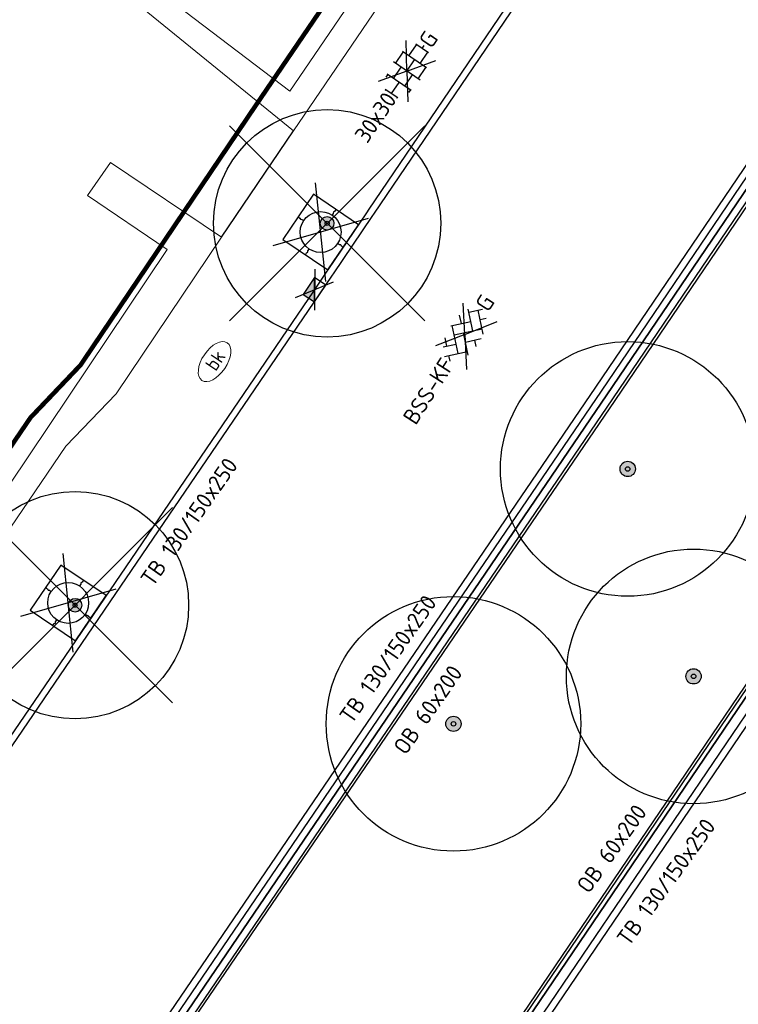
# Model space of a CAD drawing. Header units: metres. Extents: x 92877 to 94117, y 464509 to 465451.
# Tile 46 of 102: x 93227 to 93242, y 465050 to 465071. Entities that reach past the tile are written whole.
import ezdxf
from ezdxf.enums import TextEntityAlignment as Align

# ---------------------------------------------------------------- set-up
doc = ezdxf.new("R2010")
doc.units = ezdxf.units.M
doc.linetypes.add('XX-PROJECTGRENS', pattern=[18, 12, -3, 0, -3])
doc.layers.get('0').update_dxf_attribs({"linetype": 'CONTINUOUS'})
for name, color, linetype, lineweight in [('B-WE-GR-BEPLANTING_CULTUUR-G', 252, 'CONTINUOUS', 18), ('B-WE-GR-BOOM-S', 90, 'CONTINUOUS', 25), ('B-WE-KL-WATER-S', 252, 'CONTINUOUS', 25), ('B-WE-VH-VERHARDING-GV', 252, 'CONTINUOUS', 18), ('N-WE-KG-GRENS_PROJECT-G', 1, 'XX-PROJECTGRENS', 35), ('V-WE-GR-BOOM-S', 90, 'CONTINUOUS', 25), ('V-WE-IE-MEUBILAIR_WEGMEUBILAIR_BOOMKRANS-S', 7, 'CONTINUOUS', 25), ('V-WE-IE-TERREINAFSCHEIDING_KUNSTMATIG_HEKWERK-G', 20, 'IE-TERREINAFSCHEIDING-KUNSTMATIG-V', 35), ('V-WE-RI-HWA_KOLK-S', 150, 'CONTINUOUS', 25), ('V-WE-VH-KANTOPSLUITING-T18', 10, 'CONTINUOUS', 18), ('V-WE-VH-KANTOPSLUITING_OPSLUITBAND_60X200-G', 150, 'VH-OPSLUITBAND_60X200-V', 25), ('V-WE-VH-KANTOPSLUITING_TROTTOIRBAND_130 150-G', 210, 'VH-TROTTOIRBAND_130-150-V', 25), ('V-WE-VH-KANTOPSLUITING_VOORKANTBAND-G', 50, 'CONTINUOUS', 25), ('V-WE-VH-MATERIAALGRENS-G', 7, 'CONTINUOUS-V', 25), ('V-WE-VH-VERHARDING_BETONSTRAATSTEEN-S', 252, 'CONTINUOUS', 25), ('V-WE-VH-VERHARDING_TEGEL-S', 252, 'CONTINUOUS', 25)]:
    doc.layers.add(name, color=color, linetype=linetype, lineweight=lineweight)
doc.styles.add('NLCS-ISO', font='NLCS-ISO.ttf')
doc.styles.add('NLCS-ISO-M200-T18', font='NLCS-ISO.ttf', dxfattribs={"height": 0.36})
doc.linetypes.add('CONTINUOUS-V', pattern='A,3.5,[24,NLCS.SHX,S=0.5,R=0,X=0,Y=0],3.5', length=7)
doc.linetypes.add('IE-TERREINAFSCHEIDING-KUNSTMATIG-V', pattern='A,2,[24,NLCS.SHX,S=0.6,R=0,X=-1,Y=0],2,[82,NLCS.SHX,S=0.75,R=90,X=0,Y=0],2,[24,NLCS.SHX,S=0.6,R=0,X=1,Y=0],2,-2', length=10)
doc.linetypes.add('VH-OPSLUITBAND_60X200-V', pattern='A,3,[24,NLCS.SHX,S=1,R=0,X=0,Y=0],3,-2,2,-2', length=12)
doc.linetypes.add('VH-TROTTOIRBAND_130-150-V', pattern='A,2.5,[24,NLCS.SHX,S=1,R=0,X=0,Y=0],2.5,-2,2,-2,2,-2', length=15)

# ---------------------------------------------------------------- blocks, each defined once
blk = doc.blocks.new('V-SIE-WEG_BOOMKRANS')
at = {"color": 0}
for p, q in [((-0.8357470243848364, -0.7012750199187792), (0.8357470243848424, 0.7012750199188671)), ((0.8357470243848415, -0.7012750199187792), (-0.8357470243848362, 0.7012750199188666))]:
    blk.add_line(p, q, dxfattribs=at)
at = {"flags": 128}
blk.add_lwpolyline([(-0.5999999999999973, -0.5999999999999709), (0.6000000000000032, -0.5999999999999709), (0.6000000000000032, 0.6), (-0.5999999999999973, 0.6)], close=True, dxfattribs=at)
for points in [[(-0.000999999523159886, 0.6), (-0.000999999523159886, 0.5510000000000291), (-0.01599999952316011, 0.5250000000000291), (-0.000999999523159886, 0.4980000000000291), (-0.000999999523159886, 0.4500000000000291)], [(0.6000000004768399, 0.001000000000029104), (0.55100000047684, 0.001000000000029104), (0.5250000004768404, 0.016), (0.4980000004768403, 0.001000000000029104), (0.4500000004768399, 0.001000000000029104)], [(-0.5999999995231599, -0.001), (-0.5509999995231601, -0.001), (-0.5249999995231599, -0.0159999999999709), (-0.4979999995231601, -0.001), (-0.4499999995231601, -0.001)], [(0.001000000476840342, -0.5999999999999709), (0.001000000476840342, -0.551), (0.01600000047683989, -0.525), (0.001000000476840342, -0.498), (0.001000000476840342, -0.45)]]:
    blk.add_lwpolyline(points, dxfattribs=at)
blk.add_circle((2.728484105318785e-15, 5.820766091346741e-14), 0.45)
blk = doc.blocks.new('V-SRI-KOLK_TROTTOIR-SO')
blk.add_hatch(color=256).paths.add_polyline_path([(1.12499999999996, 0.7499999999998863), (-1.124999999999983, 0.7499999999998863), (-1.124999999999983, -0.7499999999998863)])
at = {"ltscale": 0.1}
for p, q in [((-1.875000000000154, 1.25), (1.875000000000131, -1.25)), ((1.875000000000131, 1.25), (-1.875000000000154, -1.25))]:
    blk.add_line(p, q, dxfattribs=at)
blk.add_line((-1.124999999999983, -0.7499999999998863), (1.12499999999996, 0.7499999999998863))
at = {"flags": 128}
blk.add_lwpolyline([(-1.124999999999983, -0.7499999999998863), (1.12499999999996, -0.7499999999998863), (1.12499999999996, 0.7499999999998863), (-1.124999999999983, 0.7499999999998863)], close=True, dxfattribs=at)
blk = doc.blocks.new('SKL-WATER_BRANDKRAAN_BRANDPUT-SO')
at = {"color": 0, "linetype": 'ByBlock', "lineweight": 18}
blk.add_ellipse((0, 0), major_axis=(2.5, 9.034865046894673e-15), ratio=0.5400000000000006, dxfattribs=at)
at = {"color": 0, "linetype": 'ByBlock', "lineweight": 18, "style": 'NLCS-ISO'}
blk.add_text('bk', height=1.5, dxfattribs=at).set_placement((0.1553767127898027, 0), align=Align.MIDDLE_CENTER)
blk = doc.blocks.new('V-SVH-TEGEL_300X300_DUN_HALFST_KL-SO')
at = {"ltscale": 0.1}
for p, q in [((-3.33066907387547e-16, 0), (-2.726908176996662, 1.963224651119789)), ((-3.33066907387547e-16, 0), (2.726908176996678, 1.963224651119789)), ((-6.661338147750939e-16, 0), (-2.745585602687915, -1.976671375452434)), ((0, 0), (2.745585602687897, -1.976671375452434))]:
    blk.add_line(p, q, dxfattribs=at)
for p, q in [((-1.83708385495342, 1.5), (-1.499999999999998, 1.5)), ((-1.499999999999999, -1.600165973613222), (-1.499999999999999, 1.600165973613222)), ((1.110223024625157e-15, -1.78372119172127), (1.110223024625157e-15, 1.78372119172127)), ((2.220446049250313e-15, 1.5), (1.500000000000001, 1.5)), ((1.500000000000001, -1.600165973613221), (1.500000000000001, 1.600165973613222)), ((-3.08021532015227, 0.7500000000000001), (-2.999999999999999, 0.7500000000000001)), ((-2.999999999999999, -0.8349495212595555), (-2.999999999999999, 0.834949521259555)), ((-2.999999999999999, 0), (-1.499999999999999, 0)), ((-1.499999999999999, 0.7500000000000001), (1.110223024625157e-15, 0.7500000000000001)), ((0, 0), (1.500000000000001, 0)), ((1.500000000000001, 0.7500000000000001), (3, 0.7500000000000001)), ((3, -0.8349495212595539), (3, 0.8349495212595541)), ((3, 0), (3.39489953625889, 0)), ((-3.08021532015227, -0.7500000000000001), (-3, -0.7500000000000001)), ((-1.5, -0.7500000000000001), (0, -0.7500000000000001)), ((1.499999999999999, -0.7500000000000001), (3, -0.7500000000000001)), ((-1.837083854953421, -1.5), (-1.499999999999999, -1.5)), ((1.110223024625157e-15, -1.5), (1.500000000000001, -1.5))]:
    blk.add_line(p, q)
at = {"style": 'NLCS-ISO'}
blk.add_attdef('FORMAAT', text='', height=1.8, dxfattribs=at).set_placement((-3.18021532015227, -2.887924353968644e-16), align=Align.MIDDLE_RIGHT)
blk.add_attdef('KLEUR', text='', height=1.8, dxfattribs=at).set_placement((3.49489953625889, -6.891423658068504e-16), align=Align.MIDDLE_LEFT)
at = {"style": 'NLCS-ISO', "flags": 1}
blk.add_attdef('FUNCTIE', text='', height=1.8, dxfattribs=at).set_placement((0.1159930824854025, -3.584775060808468), align=Align.MIDDLE_CENTER)
blk = doc.blocks.new('V-SVH-BSS_KEIFORMAAT_KEPER_KL-SO')
for p, q in [((3.33066907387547e-16, -1.215633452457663e-16), (-2.795956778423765, 2.012935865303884)), ((-2.443047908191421, 1.249856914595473), (-1.408239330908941, 0.2150483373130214)), ((-2.150701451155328, -0.5274137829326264), (0.07668490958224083, 1.699972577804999)), ((-2.150701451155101, 0.9575104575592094), (-1.491136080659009, 1.61707582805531)), ((-0.0233001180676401, 1.799957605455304), (1.56160915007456, 0.2150483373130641)), ((3.33066907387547e-16, -2.464634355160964e-16), (2.795956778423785, 2.012935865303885)), ((0.819147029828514, 0.9575104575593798), (1.48126162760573, 1.619625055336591)), ((0.8191470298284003, -0.5274137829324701), (2.540532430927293, 1.193971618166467)), ((-3.361200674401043, -0.2529887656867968), (-2.893163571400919, 0.2150483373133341)), ((-3.230866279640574, 0.552751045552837), (-1.408239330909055, -1.269875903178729)), ((-1.697265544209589, -1.558902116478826), (0.07668490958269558, 0.2150483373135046)), ((-0.6657772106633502, 0.9575104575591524), (1.561609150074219, -1.269875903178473)), ((1.135075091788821, -1.696409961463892), (3.046533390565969, 0.2150483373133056)), ((2.304071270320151, 0.9575104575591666), (3.386689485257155, -0.1251077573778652)), ((0, -1.215633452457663e-16), (-3.12887873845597, -2.252621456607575)), ((-0.6657772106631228, -0.5274137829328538), (0.5803163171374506, -1.773507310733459)), ((6.661338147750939e-16, -2.464634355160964e-16), (3.12887873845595, -2.252621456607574)), ((2.304071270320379, -0.5274137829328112), (2.796901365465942, -1.020243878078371)), ((-0.4383699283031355, -1.784930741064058), (0.0766849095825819, -1.269875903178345))]:
    blk.add_line(p, q)
at = {"style": 'NLCS-ISO'}
blk.add_attdef('FORMAAT', text='', height=1.8, dxfattribs=at).set_placement((-3.394710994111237, -0.01897021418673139), align=Align.MIDDLE_RIGHT)
blk.add_attdef('KLEUR', text='', height=1.8, dxfattribs=at).set_placement((3.39489953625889, -7.275957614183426e-16), align=Align.MIDDLE_LEFT)
at = {"style": 'NLCS-ISO', "flags": 1}
blk.add_attdef('FUNCTIE', text='', height=1.8, dxfattribs=at).set_placement((0.1159930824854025, -3.584775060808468), align=Align.MIDDLE_CENTER)
blk = doc.blocks.new('V-SGR-BOOM_01')
at = {"ltscale": 0.1}
h = blk.add_hatch(color=256, dxfattribs=at)
edge = h.paths.add_edge_path()
edge.add_arc((1.70530256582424e-13, -1.70530256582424e-13), 0.15, 0, 360)
at = {"lineweight": -3}
for p, q in [((-2.146446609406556, 2.146446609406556), (2.146446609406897, -2.146446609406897)), ((2.146446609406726, 2.146446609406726), (-2.146446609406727, -2.146446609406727))]:
    blk.add_line(p, q, dxfattribs=at)
for centre, radius in [((0, 0), 2.5), ((7.366995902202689e-12, -5.115907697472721e-12), 0.04499999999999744)]:
    blk.add_circle(centre, radius)
at = {"ltscale": 0.1}
blk.add_circle((1.70530256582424e-13, -1.70530256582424e-13), 0.15, dxfattribs=at)
blk = doc.blocks.new('SGR-BOOM_01')
at = {"ltscale": 0.1}
h = blk.add_hatch(color=256, dxfattribs=at)
edge = h.paths.add_edge_path()
edge.add_arc((7.366995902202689e-12, -5.115907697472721e-12), 0.15, 0, 360)
for centre, radius in [((0, 0), 2.5), ((7.366995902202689e-12, -5.115907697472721e-12), 0.04499999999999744)]:
    blk.add_circle(centre, radius)
blk.add_circle((7.366995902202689e-12, -5.115907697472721e-12), 0.15, dxfattribs=at)

msp = doc.modelspace()

# ---------------------------------------------------------------- linework, layer by layer
at = {"layer": 'B-WE-GR-BEPLANTING_CULTUUR-G'}
msp.add_line((93245.351, 465087.382), (93232.64, 465068.732), dxfattribs=at)
at = {"layer": 'B-WE-GR-BEPLANTING_CULTUUR-G', "flags": 128}
for points in [[(93227.035, 465073.807), (93232.557, 465069.602), (93244.651, 465087.33), (93238.332, 465091.66)], [(93232.64, 465068.732), (93226.814, 465073.47), (93227.035, 465073.807)]]:
    msp.add_lwpolyline(points, dxfattribs=at)
at = {"layer": 'B-WE-VH-VERHARDING-GV', "flags": 128}
for points in [[(93216.517, 465045.448), (93214.381, 465046.854), (93214.6, 465047.19), (93216.383, 465046.033), (93229.864, 465066.126), (93228.105, 465067.307), (93228.612, 465068.038), (93231.055, 465066.397)], [(93231.055, 465066.397), (93228.736, 465062.951), (93227.634, 465061.794), (93216.517, 465045.448)]]:
    msp.add_lwpolyline(points, dxfattribs=at)
at = {"layer": 'N-WE-KG-GRENS_PROJECT-G', "const_width": 0.1, "flags": 128}
msp.add_lwpolyline([(93142.80429705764, 465086.89020479), (93145.44746297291, 465089.5037296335), (93147.33153583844, 465091.9553183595), (93148.61295922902, 465093.1822349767), (93161.41073369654, 465113.6787084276), (93167.20423111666, 465122.9573737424), (93170.45562728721, 465128.1729658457), (93179.76312837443, 465143.1032084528), (93186.8939262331, 465154.4956882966), (93187.8904206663, 465154.904034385), (93188.17006029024, 465154.6787376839), (93191.38955948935, 465152.0772852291), (93194.82777076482, 465149.4128440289), (93202.7516017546, 465142.9220781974), (93211.3338844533, 465136.0857598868), (93246.40084193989, 465107.7012226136), (93253.05856708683, 465102.3144478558), (93253.34322899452, 465100.9758363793), (93245.80418226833, 465089.8650499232), (93244.52175508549, 465087.9409093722), (93231.81246827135, 465069.2934230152), (93227.95413775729, 465063.5800498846), (93226.85327734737, 465062.4242463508), (93215.69149959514, 465046.0124069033), (93211.99600512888, 465040.6358651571), (93204.42491680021, 465029.7530879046), (93202.60922809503, 465027.1431942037), (93198.03152992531, 465020.2126231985), (93194.36277276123, 465014.8691722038), (93190.61904636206, 465009.5049370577), (93189.81877462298, 465008.2205257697), (93185.53132241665, 465002.305254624), (93181.43253837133, 464996.6908783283), (93178.69589622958, 464993.153389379), (93172.1027446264, 464984.5638890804), (93163.08542418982, 464972.8354924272), (93161.13136953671, 464970.564412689), (93154.08332522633, 464961.6465004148), (93148.9853571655, 464955.3111959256), (93145.46927555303, 464951.03857026), (93138.605061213, 464942.9267433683), (93131.70248435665, 464935.1401417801), (93128.23609135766, 464931.4101217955), (93126.8654784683, 464929.653154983), (93122.06203873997, 464924.7900451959), (93112.81988821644, 464915.3526702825), (93112.69377977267, 464915.473943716), (93110.00695643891, 464912.8086800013), (93108.15812065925, 464914.640604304), (93097.9536142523, 464904.4176761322), (93099.61595302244, 464902.3786449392), (93097.34581573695, 464900.0040813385), (93095.10492812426, 464898.0415892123), (93093.14052423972, 464896.4268749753), (93087.35763144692, 464891.8347837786), (93084.64740889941, 464889.5614990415), (93079.68665377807, 464885.2220829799), (93073.55860487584, 464880.644886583), (93064.79519316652, 464874.7893206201), (93057.66233501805, 464870.1650565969), (93057.25488905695, 464870.0069525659), (93057.1679003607, 464870.0022571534), (93056.6067476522, 464870.0912006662), (93053.27707284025, 464868.4113416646), (93060.03872779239, 464854.3720513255), (93062.42592831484, 464849.1520798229), (93065.24884538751, 464843.3384421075), (93068.53218685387, 464844.7778848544), (93069.15381959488, 464846.1467222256), (93077.3156521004, 464850.7158418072), (93083.1095616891, 464853.9102026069), (93083.11248107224, 464853.9050936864), (93087.98294795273, 464856.6177587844), (93087.62305232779, 464857.3150565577), (93087.91428833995, 464857.8445765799), (93094.13664062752, 464862.2077458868), (93094.0324274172, 464862.5015384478), (93094.43059567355, 464862.804748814), (93094.60870639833, 464862.5389119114), (93096.96617079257, 464864.1914690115), (93097.44488401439, 464863.6913958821), (93100.28596185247, 464866.4090652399), (93107.265087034, 464873.111858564), (93113.75732477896, 464878.7649635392), (93119.02743996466, 464883.3539073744), (93126.18960596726, 464890.3188673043), (93126.0526195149, 464890.4474238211), (93129.22376864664, 464893.5884568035), (93132.7537033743, 464897.330267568), (93136.97946519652, 464901.4658210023), (93141.06384090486, 464906.0392416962), (93145.12252475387, 464910.0202473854), (93146.94610504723, 464911.9374640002), (93151.57115494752, 464916.8719186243), (93154.02597167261, 464919.5459692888), (93161.92300866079, 464928.6931202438), (93166.43714699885, 464933.8281028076), (93170.51856329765, 464938.7372399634), (93174.37173622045, 464943.5101661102), (93176.33748399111, 464945.9834252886), (93178.66909427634, 464948.9235332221), (93181.23583944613, 464952.5405833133), (93184.32104726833, 464956.451592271), (93185.61684713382, 464958.0517197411), (93188.57210998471, 464961.8395922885), (93195.31523137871, 464970.699100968), (93197.09315576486, 464969.2765634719), (93199.63726622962, 464972.4652624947), (93198.95022027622, 464972.9578614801), (93202.9509271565, 464977.9488423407), (93202.24859323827, 464978.520742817), (93202.36407174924, 464978.6657052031), (93202.23358798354, 464979.7196125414), (93202.71134989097, 464980.3276731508), (93203.77074459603, 464980.4575989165), (93206.2832454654, 464983.6484750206), (93206.1531710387, 464984.7090818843), (93206.62836581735, 464985.3138752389), (93207.67818228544, 464985.4338542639), (93209.47712243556, 464987.7219322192), (93211.50021159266, 464990.2951060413), (93211.38019071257, 464991.345288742), (93211.85836581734, 464991.9538752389), (93212.9080604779, 464992.073840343), (93215.41320841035, 464995.2587771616), (93215.28317103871, 464996.3190818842), (93215.75797961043, 464996.9233837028), (93216.81706040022, 464997.0432796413), (93217.97586011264, 464998.5133427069), (93217.19528487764, 464999.1884083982), (93221.28540733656, 465004.1169042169), (93220.56246820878, 465004.6188887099), (93224.4982598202, 465009.5040169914), (93223.74428595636, 465010.1071960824), (93228.7449811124, 465016.3790959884), (93228.54771848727, 465017.6613030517), (93229.79936612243, 465019.1379659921), (93230.17087632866, 465019.2035266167), (93232.85930069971, 465016.9199559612), (93240.87915415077, 465028.7227795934), (93247.23695779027, 465037.4657398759), (93243.34514113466, 465039.4257563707), (93245.38538270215, 465042.4066058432), (93267.79142837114, 465074.7615726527), (93271.65353059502, 465080.831630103), (93274.3148129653, 465084.6533962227), (93274.677465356, 465085.2713558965), (93280.63130042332, 465092.9915384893), (93283.91500586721, 465097.5328332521), (93293.2383330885, 465109.0997418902), (93296.47093620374, 465112.8527640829), (93305.14509651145, 465123.7916948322), (93308.46055612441, 465126.6389011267), (93309.39844513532, 465127.0002190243), (93310.34003864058, 465127.103953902), (93311.02119270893, 465127.0289644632), (93311.5693661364, 465126.5721532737), (93314.32453765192, 465123.4245071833), (93311.44553851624, 465121.2182638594), (93317.76262007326, 465113.434716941), (93320.74156918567, 465115.843867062), (93321.73357680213, 465114.6181865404), (93318.74329120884, 465112.1979553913), (93332.36264752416, 465095.3831190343), (93335.32373132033, 465097.783997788), (93336.31307353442, 465096.5660075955), (93333.3940357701, 465094.1967885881), (93346.86341033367, 465077.5724253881), (93349.74500178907, 465079.9137184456), (93350.75350406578, 465078.674193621), (93347.84463309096, 465076.3051131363), (93354.17574422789, 465068.5004889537), (93362.8502552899, 465075.5913732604), (93361.37562568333, 465077.2864525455), (93365.2185617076, 465080.3315918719), (93350.59622368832, 465098.2315771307), (93346.72895475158, 465095.0766739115), (93346.08873782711, 465095.9866431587), (93350.71475134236, 465099.7745938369, 0.509220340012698), (93350.9221045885, 465101.9666431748), (93324.40196316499, 465134.6512182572), (93320.90745971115, 465131.8112471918), (93318.8848821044, 465134.3215533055, -0.09810561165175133), (93317.85851686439, 465136.5455343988), (93317.80867517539, 465136.8270581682), (93329.2869297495, 465148.4786734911), (93335.15593707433, 465154.2538725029), (93344.69718230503, 465163.3086348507, -0.3495671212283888), (93347.49269100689, 465163.354135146), (93347.81292536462, 465163.0489986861), (93349.12651282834, 465161.4128105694), (93346.39141701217, 465159.2288391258), (93348.19137284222, 465157.3427610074), (93348.24344830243, 465157.3837761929), (93353.34121163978, 465151.0841825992), (93356.36069317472, 465153.5237637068), (93357.29361816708, 465152.369322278), (93354.272942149, 465149.9287760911), (93367.90136846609, 465133.0943093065), (93370.91929201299, 465135.5326316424), (93371.85603172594, 465134.3691923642), (93368.84423716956, 465131.9277376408), (93379.8410937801, 465118.3340873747), (93382.85895192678, 465120.7723568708), (93383.7853558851, 465119.620726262), (93380.76219426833, 465117.1781718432), (93384.64420403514, 465112.3923353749), (93390.96785931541, 465117.5362892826), (93393.69841763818, 465119.7437360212), (93389.57504150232, 465124.7508357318), (93393.12609517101, 465127.6527077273), (93381.65183199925, 465141.9576557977), (93378.04540690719, 465139.0123733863), (93374.93228709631, 465142.846789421), (93384.72424635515, 465150.6280984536, 0.3930050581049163), (93384.97058213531, 465152.6731115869), (93376.32152097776, 465163.1312513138, 0.3935512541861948), (93374.27751936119, 465163.3772655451), (93369.8579814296, 465159.7975508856), (93359.89255996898, 465172.1436396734), (93359.19622914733, 465171.5898261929), (93356.89424431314, 465174.416198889), (93366.32658963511, 465182.3647567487), (93383.74022261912, 465196.7098251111, -0.3091808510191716), (93386.81897119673, 465196.2354680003), (93386.97684969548, 465196.0721454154), (93387.79727159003, 465195.0670590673), (93385.13016150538, 465192.8594510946), (93391.41156974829, 465185.1044719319), (93394.43023397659, 465187.5433926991), (93395.4350945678, 465186.2984326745), (93392.42477688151, 465183.8581751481), (93405.87181105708, 465167.2120926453), (93408.89149213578, 465169.6618339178), (93409.89509456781, 465168.4184326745), (93406.88380956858, 465165.9773910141), (93415.68222789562, 465155.1135614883), (93422.30477309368, 465160.4765245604), (93419.31179454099, 465164.5042788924), (93427.80481647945, 465171.4590664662), (93432.93594103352, 465175.6021548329, 0.3899453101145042), (93433.11658534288, 465177.6054762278), (93406.3057162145, 465210.5983879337, 0.4038953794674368), (93404.27209923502, 465210.7921455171), (93395.07123648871, 465203.2593528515, -0.04985034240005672), (93394.52908786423, 465205.0753299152), (93406.00284424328, 465214.4739206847), (93406.15272161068, 465214.2584719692), (93408.85518404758, 465216.5151077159), (93413.24334298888, 465220.1259470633), (93424.06128453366, 465228.9780809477), (93433.3351468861, 465236.5639683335), (93456.9014086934, 465255.8033650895), (93462.35764348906, 465260.2563476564), (93474.23993893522, 465257.3843466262), (93487.49067795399, 465268.3649894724), (93481.95693986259, 465274.41305854), (93477.95319647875, 465270.7497956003), (93460.62166489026, 465275.1640670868), (93454.05416610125, 465277.3773557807), (93450.53209209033, 465272.8511826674), (93448.51642743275, 465271.2051818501), (93400.4546219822, 465231.9586314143), (93399.0105470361, 465233.6515791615), (93395.69052921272, 465230.9752000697), (93395.47496523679, 465231.2409200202), (93389.32102571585, 465226.0592571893), (93372.98301149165, 465212.6719812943), (93260.05766131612, 465121.0219899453), (93254.21226699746, 465128.3267402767), (93255.4846270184, 465129.3591026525), (93251.17248705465, 465134.6704961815), (93250.97601480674, 465134.512818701), (93249.72989209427, 465136.0656102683), (93249.92508751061, 465136.221697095), (93245.511587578, 465141.5929509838), (93245.41417677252, 465141.4886988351), (93215.79738492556, 465178.0863870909), (93224.8167537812, 465185.3736132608), (93221.61526694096, 465189.3111635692), (93221.50360961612, 465189.4385917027), (93221.50439898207, 465189.4836573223), (93221.582101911, 465189.6642799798), (93258.55461558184, 465216.2779695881), (93287.85813623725, 465237.3061904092), (93316.7188344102, 465257.8145547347), (93323.66504285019, 465262.739966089), (93325.26598421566, 465260.7726554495), (93334.63096997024, 465268.4041921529), (93348.96746826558, 465280.041349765), (93353.28327845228, 465283.4939979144), (93353.52484514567, 465283.1916050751), (93373.21877998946, 465297.0935122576), (93403.84446757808, 465318.9475604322), (93403.68599755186, 465319.15829185), (93405.48266582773, 465320.4033153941), (93410.35102775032, 465324.91241924), (93402.83451359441, 465333.568526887), (93398.3349855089, 465338.8946844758), (93392.5730558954, 465334.0795202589), (93389.10449811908, 465331.4743872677), (93348.4469782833, 465302.9637363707), (93320.09955252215, 465282.7865861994), (93289.01399534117, 465260.4804688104), (93254.82033947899, 465235.9167162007), (93226.58829530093, 465215.7169691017), (93213.12860029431, 465205.9954103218), (93182.7690915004, 465181.2219967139), (93183.25434166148, 465180.5704061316), (93182.2924574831, 465179.9052522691), (93183.6853527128, 465178.0158589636), (93174.63110794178, 465171.4670638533), (93173.39556020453, 465173.1950096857), (93172.30346325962, 465172.3878075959), (93168.47110548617, 465170.1929743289), (93170.11902708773, 465168.0840585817), (93171.26352441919, 465166.9046147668), (93171.88733240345, 465165.9202339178), (93172.04584747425, 465165.4846295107), (93172.06121541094, 465164.0195528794), (93171.79079551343, 465162.2213228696), (93171.60252133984, 465161.8893657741), (93167.9020977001, 465156.012750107), (93164.38990227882, 465150.4028407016), (93160.43475791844, 465144.0584899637), (93158.38157503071, 465140.7263451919), (93156.60676416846, 465137.916810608), (93154.80699276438, 465135.0488433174), (93153.78591119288, 465134.1879314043), (93154.01603580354, 465133.775485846), (93153.33815750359, 465133.1333537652), (93153.15983108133, 465132.5062391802), (93153.13426777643, 465132.462907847), (93152.07738387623, 465130.6714263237), (93150.97268763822, 465128.9064975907), (93147.77482886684, 465123.7689001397), (93144.0580307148, 465117.809442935), (93140.543845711, 465112.1525840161), (93139.0166669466, 465109.7809960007), (93136.38067592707, 465105.4846439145), (93134.48047024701, 465102.4148511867), (93134.18324491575, 465101.964861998), (93133.95819652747, 465101.734731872), (93130.91543747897, 465098.9303868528), (93126.02951325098, 465094.4554562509), (93121.81761688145, 465090.5751815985), (93117.9038250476, 465086.8329504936), (93113.46968958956, 465082.4478672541), (93112.83416227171, 465082.4954945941), (93109.77876379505, 465079.4389773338), (93106.78165162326, 465076.4407468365), (93106.8188488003, 465075.8009553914), (93105.52160560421, 465074.5128370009), (93100.1623396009, 465069.0764232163), (93097.99326453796, 465066.7928161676), (93094.57205576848, 465063.11298687), (93089.13543018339, 465057.1056657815), (93083.69269165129, 465051.0146010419), (93080.41726045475, 465047.3349932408), (93077.0174616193, 465043.4970914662), (93073.93406549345, 465040.0144568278), (93073.47201796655, 465039.5343683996), (93072.00093929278, 465037.8626698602), (93071.8117261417, 465037.6378344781), (93069.70521612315, 465035.224995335), (93068.07849556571, 465033.4236998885), (93064.12112958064, 465029.2378324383), (93059.89089314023, 465024.7839535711), (93054.54594196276, 465019.3483255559), (93051.82948794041, 465016.782896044), (93042.95362711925, 465008.5877177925), (93039.42842054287, 465005.3282752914), (93039.0399360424, 465005.8806878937), (93035.76823679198, 465003.5013061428), (93034.64207111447, 465002.5819118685), (93035.28199744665, 465001.8467817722), (93028.26852821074, 464995.8706144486), (93027.6301083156, 464996.6264795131), (93025.85252654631, 464995.1080935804), (93024.89847244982, 464994.4890941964), (93025.34777373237, 464993.8008028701), (93025.38541423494, 464993.139339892), (93023.54563129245, 464991.6573596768), (93020.74003389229, 464989.8672713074), (93009.83101131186, 464980.8392183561), (93002.61415884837, 464974.8215880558), (93001.21940402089, 464974.423761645), (92997.62650226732, 464972.3144672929), (93000.2747005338, 464968.182290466), (93003.2223177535, 464963.8178612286), (93004.53942970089, 464962.4720187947), (93005.55825369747, 464961.0075924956), (93007.71360615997, 464956.7848667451), (93011.38857692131, 464958.3598506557), (93011.75807995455, 464959.8028334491), (93016.76117840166, 464964.0052836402), (93022.79767618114, 464969.0663011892), (93023.12431420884, 464969.0692706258), (93023.85870693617, 464969.957648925), (93031.99377797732, 464976.7865896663), (93034.0074111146, 464978.4399305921), (93039.33470028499, 464982.9504087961), (93042.14881627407, 464985.3270612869), (93043.34334075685, 464986.2864985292), (93048.65203221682, 464990.9003666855), (93051.63817662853, 464993.4819612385), (93054.31944405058, 464995.5991624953), (93054.15975046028, 464995.7281457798), (93056.81689604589, 464998.0876788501), (93056.95004792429, 464998.2489828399), (93057.02524218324, 464998.2231198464), (93061.75247089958, 465002.7075316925), (93069.17192253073, 465009.816812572), (93070.32705726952, 465011.3051592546), (93072.94651135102, 465014.0034531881), (93077.45424155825, 465018.6468373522), (93081.95092802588, 465023.5171040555), (93086.14732447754, 465028.1491645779), (93090.29132332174, 465032.8126647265), (93095.6452174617, 465038.8673294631), (93100.70575194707, 465044.5215410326), (93107.65217228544, 465052.2180349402), (93109.07982107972, 465053.7332329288), (93109.47618756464, 465054.1536809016), (93112.16490440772, 465057.0057527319), (93113.93614142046, 465058.7698807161), (93117.52113877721, 465062.6008158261), (93121.64315446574, 465066.7749639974), (93123.54711219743, 465068.6988167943), (93128.68968761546, 465073.6173246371), (93128.79698689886, 465073.7197902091), (93131.8577345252, 465076.5922071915), (93136.52332422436, 465080.9807752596), (93138.3591514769, 465082.7075993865)], format="xyb", close=True, dxfattribs=at)
at = {"layer": 'V-WE-IE-TERREINAFSCHEIDING_KUNSTMATIG_HEKWERK-G', "flags": 128}
for points in [[(93259.11446968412, 465091.8342761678), (93258.43536319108, 465090.80720507), (93249.61535344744, 465077.7717127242), (93239.53908898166, 465062.9233230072), (93229.58826446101, 465048.3155806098), (93228.53557971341, 465046.7573849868)], [(93233.72870417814, 465043.209048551), (93242.84630564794, 465056.6434306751), (93255.03263690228, 465074.5299167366), (93262.81966791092, 465085.9449621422), (93264.59649491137, 465088.5482829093)]]:
    msp.add_lwpolyline(points, dxfattribs=at)
at = {"layer": 'V-WE-VH-KANTOPSLUITING_OPSLUITBAND_60X200-G', "flags": 128}
for points in [[(93259.11000882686, 465092.0955591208), (93259.401348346, 465091.8873976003), (93258.60991742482, 465090.6904486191), (93249.78920086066, 465077.6539116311), (93239.71275126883, 465062.8052491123), (93229.76204958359, 465048.1976870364), (93228.59204769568, 465046.465837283), (93228.29372287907, 465046.6673236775)], [(93233.81823144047, 465042.9670054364), (93233.52035472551, 465043.1691674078), (93242.72226633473, 465056.7277767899), (93254.90867377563, 465074.6143746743), (93262.69575425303, 465086.0294926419), (93264.55716163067, 465088.7567364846), (93264.85450585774, 465088.5537921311)]]:
    msp.add_lwpolyline(points, dxfattribs=at)
at = {"layer": 'V-WE-VH-KANTOPSLUITING_TROTTOIRBAND_130 150-G', "flags": 128}
msp.add_lwpolyline([(93145.547, 465097.654), (93145.68689954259, 465097.7081120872), (93145.27692617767, 465098.7680431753), (93144.32405153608, 465101.2351836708), (93144.307, 465101.3537324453), (93144.30700000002, 465101.4792675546), (93144.32492402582, 465101.6038822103), (93144.36054065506, 465101.7243003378), (93144.41405909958, 465101.8372837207), (93144.4834529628, 465101.942659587), (93144.56680403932, 465102.037067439), (93144.6630743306, 465102.1171506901), (93144.76954119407, 465102.183586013), (93144.88505527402, 465102.2328493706), (93145.0061547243, 465102.2652562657), (93145.1320188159, 465102.279811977), (93145.21264424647, 465102.2780592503), (93145.25646145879, 465102.2764658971), (93145.38017204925, 465102.255136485), (93145.4993083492, 465102.2151407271), (93145.61623448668, 465102.1566776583), (93146.8515610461, 465101.402142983), (93148.77540022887, 465100.2166963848), (93148.89241983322, 465100.1658182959), (93149.02322391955, 465100.1407144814), (93149.15557614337, 465100.1433615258), (93149.28536980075, 465100.1751477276), (93149.40455265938, 465100.233414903), (93149.50783425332, 465100.3155105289), (93149.58811954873, 465100.4133582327), (93150.493544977, 465101.864450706), (93151.69186071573, 465103.7101786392), (93151.74393173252, 465103.8321010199), (93151.771, 465103.964864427), (93151.771, 465104.0991355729), (93151.74379881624, 465104.2325509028), (93151.68932279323, 465104.3570675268), (93151.61196401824, 465104.4666591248), (93151.513442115, 465104.5599956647), (93148.27355460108, 465106.5195324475), (93148.17769156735, 465106.6078931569), (93148.09374404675, 465106.7115426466), (93148.02208124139, 465106.8341464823), (93147.9749856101, 465106.9514574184), (93147.9422163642, 465107.0816720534), (93147.92937155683, 465107.2144017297), (93147.93625530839, 465107.3486348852), (93147.96199327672, 465107.4798985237), (93148.00752795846, 465107.6061928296), (93148.0730756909, 465107.7301049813), (93148.41626396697, 465108.2796030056), (93151.1224332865, 465112.6172715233), (93151.16173963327, 465112.677434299), (93151.20305854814, 465112.7181076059), (93151.25092996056, 465112.7487453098), (93151.3052448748, 465112.7685542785), (93151.36136713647, 465112.7762073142), (93151.41915661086, 465112.7717125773), (93151.47444256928, 465112.7549982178), (93151.53533567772, 465112.7214289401), (93153.23770307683, 465111.6700548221), (93154.41058006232, 465110.9588849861), (93154.5248819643, 465110.904218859), (93154.65769495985, 465110.875), (93154.7931952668, 465110.875), (93154.92492125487, 465110.9056030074), (93155.04673008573, 465110.9638594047), (93155.1533548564, 465111.0478264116), (93155.23345923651, 465111.1479568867), (93160.1750705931, 465119.0102937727), (93165.32221714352, 465127.2325278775), (93170.79675001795, 465136.0143826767), (93171.26920957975, 465136.7921392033), (93171.70164929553, 465137.5042166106), (93171.91804152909, 465137.8492475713), (93174.10233910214, 465141.3287215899), (93177.26575133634, 465146.4523892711), (93177.69091794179, 465147.145660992), (93178.05492849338, 465147.7400453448), (93178.34989793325, 465148.1954542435), (93178.87466309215, 465149.0056355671), (93181.50348487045, 465153.2361766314), (93181.57499324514, 465153.3659918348), (93181.63107896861, 465153.5079230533), (93181.66892307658, 465153.6581526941), (93181.68612589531, 465153.8106843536), (93181.68384098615, 465153.9637732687), (93181.6627848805, 465154.1111660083), (93181.35770069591, 465155.5525637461), (93181.33707051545, 465155.691593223), (93181.33792346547, 465155.8255063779), (93181.3591976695, 465155.9574064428), (93181.40106740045, 465156.0847246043), (93181.46270826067, 465156.2080063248), (93183.5166403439, 465159.436612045), (93184.1337962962, 465160.4088577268), (93185.60106055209, 465162.7402776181), (93185.74466178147, 465162.9698442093), (93185.90395437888, 465163.1806445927), (93186.08050857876, 465163.3781944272), (93186.27287072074, 465163.5591291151), (93186.480844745, 465163.7222647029), (93186.70156107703, 465163.8684534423), (93186.93317207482, 465163.9952199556), (93187.17517339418, 465164.1009764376), (93187.42623880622, 465164.1859377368), (93187.6828125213, 465164.2498427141), (93187.94407795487, 465164.2908442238), (93188.20734582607, 465164.3099216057), (93188.47133097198, 465164.3061095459), (93188.73462012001, 465164.2793990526), (93188.9951337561, 465164.23073167), (93189.24991056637, 465164.1601193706), (93189.49766792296, 465164.0686397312), (93189.73606332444, 465163.9551635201), (93189.96523432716, 465163.8224353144), (93190.18263743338, 465163.6701573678), (93191.0193532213, 465162.9920086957), (93191.94691721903, 465162.2865797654), (93192.85685088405, 465161.5632224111), (93193.88170554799, 465160.7252795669), (93191.49458692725, 465157.4186926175), (93191.31138347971, 465156.8538153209), (93195.43608980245, 465153.5430347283), (93196.40509771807, 465152.7650283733), (93201.90990069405, 465148.3458920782), (93202.38604644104, 465148.2914754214), (93204.9301407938, 465151.5193579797), (93205.09514382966, 465151.5413583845), (93205.38287501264, 465151.2460553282), (93205.38754470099, 465151.147991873), (93202.9524741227, 465147.9943758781), (93202.92650407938, 465147.4619899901), (93211.54643552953, 465140.3780838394), (93212.1237020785, 465140.2882868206), (93214.67226689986, 465143.5319147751), (93214.90105624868, 465143.5711358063), (93216.60182000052, 465142.2766656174), (93216.61106699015, 465142.2211836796), (93213.82941031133, 465138.7262816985), (93214.91733352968, 465137.8568394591), (93223.99335462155, 465130.6008225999), (93224.9643653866, 465129.8248139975), (93226.72371270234, 465128.4190504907), (93229.2536950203, 465131.5943319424), (93229.52234700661, 465131.6508902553), (93229.66667894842, 465131.5620705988), (93229.69593256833, 465131.2037137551), (93227.30394913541, 465127.9530696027), (93234.02608980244, 465122.5560347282), (93234.9951083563, 465121.778019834), (93239.74753354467, 465117.9635867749), (93242.4543566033, 465121.0190158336), (93242.71779436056, 465121.1000736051), (93242.99424204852, 465120.8236259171), (93242.82910101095, 465120.4068413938), (93240.39846738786, 465117.4280223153), (93249.34076228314, 465110.2064908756), (93251.07608075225, 465108.8537702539), (93251.19664151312, 465108.8021013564), (93251.31930226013, 465108.7727138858), (93251.4458857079, 465108.767599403), (93251.56992292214, 465108.7840533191), (93251.68996149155, 465108.8223635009), (93251.80137784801, 465108.8825539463), (93251.90241934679, 465108.9639120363), (93254.15376221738, 465111.8324454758), (93254.20587980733, 465111.8830739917), (93254.2632107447, 465111.9201293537), (93254.32607529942, 465111.9452751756), (93254.3931741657, 465111.957856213), (93254.4607764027, 465111.9571592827), (93254.52715256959, 465111.9433309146), (93254.52962132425, 465111.9422508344), (93254.58987018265, 465111.9166657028), (93254.65403339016, 465111.8730980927), (93256.38458812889, 465110.4956363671), (93257.12680760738, 465109.9048902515), (93257.18331736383, 465109.8702924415), (93257.23085491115, 465109.8408191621), (93257.27738646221, 465109.8097981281), (93257.32638646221, 465109.7777981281), (93257.37073530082, 465109.7482322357), (93257.63698042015, 465109.5512303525), (93257.8893010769, 465109.3386987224), (93258.12601682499, 465109.1087739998), (93258.34741391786, 465108.8640719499), (93258.55208592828, 465108.6050794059), (93258.73841767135, 465108.332375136), (93258.90622550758, 465108.0491387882), (93259.05376092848, 465107.7540679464), (93259.18281551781, 465107.4503530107), (93259.28949643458, 465107.1380688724), (93259.375929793, 465106.8195279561), (93259.44092430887, 465106.4964955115), (93259.48362896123, 465106.1684461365), (93259.50497139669, 465105.8395786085), (93259.50303119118, 465105.5097436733), (93259.47971879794, 465105.1804561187), (93259.4351040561, 465104.8536046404), (93259.36719944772, 465104.5305727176), (93259.27884018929, 465104.2130619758), (93259.1692520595, 465103.9017541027), (93259.03825551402, 465103.5990065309), (93258.88780213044, 465103.3048944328), (93258.71759522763, 465103.0218646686), (93257.14492977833, 465100.7073005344), (93256.8439305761, 465100.2643017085), (93253.9609009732, 465096.0212581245), (93253.64785055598, 465095.5601838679), (93252.3848303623, 465093.6951540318), (93252.03782815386, 465093.1831507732), (93251.4848595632, 465092.3671971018), (93251.19180849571, 465091.9351217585), (93245.40380610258, 465083.3901182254), (93244.57680478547, 465082.1691162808), (93244.06682071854, 465081.4161398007), (93239.77777151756, 465075.0860671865), (93239.67979832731, 465074.941106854), (93239.01086072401, 465073.9551988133), (93238.93282498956, 465073.8401461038), (93234.30201382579, 465067.0064247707), (93234.24998729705, 465066.930385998), (93233.39814278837, 465065.6716157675), (93233.3781392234, 465065.6426105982), (93233.08291267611, 465065.206275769), (93228.48208256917, 465058.4575249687), (93227.73106589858, 465057.3565005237), (93222.67465746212, 465049.9404348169), (93222.14933720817, 465049.1119297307), (93221.45549898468, 465048.0766632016), (93220.38246300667, 465046.4840939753), (93219.95090209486, 465045.8711379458), (93216.9167998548, 465041.6767306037), (93216.88370109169, 465041.5009647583), (93216.83925050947, 465041.3744515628), (93216.77423298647, 465041.2523240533), (93216.13846731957, 465040.3076160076), (93216.06948335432, 465040.2046399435), (93215.67287662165, 465039.6157955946), (93215.64454408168, 465039.5737300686), (93215.3532025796, 465039.1406816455), (93215.27226768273, 465039.0354662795), (93215.18261824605, 465038.9466788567), (93215.08125675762, 465038.8702282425), (93214.9710706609, 465038.8095831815), (93214.8520288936, 465038.7647268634), (93214.7289178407, 465038.735455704), (93214.60294646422, 465038.7243153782), (93214.47687891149, 465038.730318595), (93214.35194063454, 465038.7544446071), (93214.23240166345, 465038.7940042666), (93214.11008203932, 465038.8551640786), (93214.043, 465038.721)], dxfattribs=at)
msp.add_lwpolyline([(93259.07512767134, 465092.0467400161), (93259.3732277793, 465092.4335722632), (93259.68795127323, 465092.8898223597), (93259.86820689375, 465093.0898966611), (93260.06723873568, 465093.2764890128), (93260.28089448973, 465093.4470303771), (93260.50776978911, 465093.6001951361), (93260.74499551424, 465093.7331563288), (93260.99405850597, 465093.8471505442), (93261.25081065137, 465093.9410375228), (93261.51398498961, 465094.0137693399), (93261.78186402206, 465094.0644750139), (93262.05373608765, 465094.0931938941), (93262.32637115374, 465094.099890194), (93262.59927330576, 465094.08361182), (93262.87039030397, 465094.0462494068), (93263.13655796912, 465093.9868882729), (93263.3979115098, 465093.9064717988), (93263.65041073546, 465093.805089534), (93263.89521915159, 465093.6826853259), (93263.96235752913, 465093.6416563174), (93264.12937315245, 465093.5416411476), (93264.3502535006, 465093.3819570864), (93264.55800769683, 465093.2048394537), (93264.75145707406, 465093.0104324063), (93264.9275027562, 465092.8028133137), (93265.08635842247, 465092.5798412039), (93265.2262509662, 465092.3460481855), (93265.34784959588, 465092.1009359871), (93265.44827830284, 465091.8474730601), (93265.52774218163, 465091.5861039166), (93265.58615087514, 465091.3189559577), (93265.6225263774, 465091.048054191), (93265.63688925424, 465090.7751595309), (93265.6292297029, 465090.5022880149), (93265.59955174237, 465090.2313569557), (93265.54788633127, 465089.9625054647), (93265.47421583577, 465089.7003533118), (93265.37937416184, 465089.4436101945), (93265.2645199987, 465089.1957166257), (93265.12952504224, 465088.9582786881), (93264.9729748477, 465088.7273671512), (93262.99310657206, 465085.8265601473), (93255.20608634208, 465074.4115304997), (93243.01996068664, 465056.5253461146), (93231.96442120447, 465040.2354981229), (93231.815795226, 465040.0328263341), (93231.65339894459, 465039.8466879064), (93231.47511707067, 465039.6759924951), (93231.44156826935, 465039.6491863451), (93231.28141616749, 465039.5212216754), (93231.07631193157, 465039.3844855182), (93230.85924164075, 465039.2659973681), (93230.63233550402, 465039.1682093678), (93230.39778072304, 465039.0893913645), (93230.15705514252, 465039.0325270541), (93229.9122916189, 465038.9974253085), (93229.66527089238, 465038.9841241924), (93229.41856298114, 465038.9917152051), (93229.17381446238, 465039.0220716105), (93228.9315040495, 465039.0733844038), (93228.69550311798, 465039.1454168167), (93228.46683912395, 465039.2393493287), (93228.2464390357, 465039.352399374), (93228.03418104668, 465039.4865078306), (93227.78407948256, 465039.6561397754), (93227.03856028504, 465040.1617898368), (93226.86445201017, 465040.3228632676), (93226.70073738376, 465040.5018071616), (93226.55133293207, 465040.6940345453), (93226.41917126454, 465040.8975064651), (93226.30397926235, 465041.1117064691), (93226.20699629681, 465041.3332459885), (93226.12901104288, 465041.5633975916), (93226.06996250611, 465041.7986393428), (93226.03002716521, 465042.0382513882), (93226.01100000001, 465042.2798963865), (93226.011, 465042.5228097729), (93226.03098714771, 465042.7645590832), (93226.0690108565, 465042.9946025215), (93226.1251008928, 465043.2199133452), (93226.19929157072, 465043.4405830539), (93226.29070463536, 465043.6548324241), (93226.39709188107, 465043.8591335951), (93228.32730466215, 465046.7170455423), (93229.4641322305, 465048.3997903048), (93239.41504449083, 465063.0076615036), (93249.49117672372, 465077.8558563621), (93258.31068159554, 465090.890602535)], close=True, dxfattribs=at)
at = {"layer": 'V-WE-VH-KANTOPSLUITING_VOORKANTBAND-G', "flags": 128}
for points in [[(93259.07512767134, 465092.0467400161), (93259.31938301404, 465091.8722200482), (93258.5600447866, 465090.7238076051), (93249.73953017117, 465077.6875690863), (93239.6631334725, 465062.8389845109), (93229.71239669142, 465048.2313709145), (93228.57591398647, 465046.5491366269), (93228.32730466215, 465046.7170455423)], [(93233.85192510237, 465043.0166515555), (93233.60369450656, 465043.1851198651), (93242.77188206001, 465056.694038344), (93254.95825902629, 465074.5805914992), (93262.74531971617, 465085.995680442), (93264.57289494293, 465088.6733550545), (93264.82068179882, 465088.5042347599)], [(93226.268, 465043.936), (93228.203, 465046.801), (93229.34, 465048.484), (93239.291, 465063.092), (93249.367, 465077.94)], [(93255.33, 465074.327), (93243.144, 465056.441), (93232.087, 465040.149)], [(93222.8, 465049.858), (93227.855, 465057.272), (93228.606, 465058.373), (93233.207, 465065.122), (93233.502, 465065.558), (93233.522, 465065.587), (93234.374, 465066.846), (93234.426, 465066.922), (93239.057, 465073.756)]]:
    msp.add_lwpolyline(points, dxfattribs=at)
at = {"layer": 'V-WE-VH-MATERIAALGRENS-G', "flags": 128}
msp.add_lwpolyline([(93231.05499999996, 465066.3970000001), (93232.64000000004, 465068.7320000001)], dxfattribs=at)

# ---------------------------------------------------------------- block references
at = {"layer": 'B-WE-GR-BOOM-S', "xscale": 1.12, "yscale": 1.12, "rotation": 56}
for p in [(93239.995, 465061.296), (93241.445, 465056.735), (93236.161, 465055.691)]:
    msp.add_blockref('SGR-BOOM_01', p, dxfattribs=at)
at = {"layer": 'B-WE-KL-WATER-S', "xscale": 0.2, "yscale": 0.2, "zscale": 0.2, "rotation": 56.00000000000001}
msp.add_blockref('SKL-WATER_BRANDKRAAN_BRANDPUT-SO', (93230.903, 465063.658), dxfattribs=at)
at = {"layer": 'V-WE-GR-BOOM-S'}
for p in [(93233.38099999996, 465066.6979999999), (93227.83400067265, 465058.3000044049)]:
    msp.add_blockref('V-SGR-BOOM_01', p, dxfattribs=at)
at = {"layer": 'V-WE-IE-MEUBILAIR_WEGMEUBILAIR_BOOMKRANS-S', "rotation": 55.874661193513}
for p in [(93233.23805848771, 465066.5049062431), (93227.6827959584, 465058.3505038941)]:
    msp.add_blockref('V-SIE-WEG_BOOMKRANS', p, dxfattribs=at)
at = {"layer": 'V-WE-RI-HWA_KOLK-S', "xscale": 0.2, "yscale": 0.2, "zscale": 0.2, "rotation": 56.00000000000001}
msp.add_blockref('V-SRI-KOLK_TROTTOIR-SO', (93233.10458267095, 465065.2383030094), dxfattribs=at)
at = {"layer": 'V-WE-VH-VERHARDING_BETONSTRAATSTEEN-S', "xscale": 0.2000000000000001, "yscale": 0.2000000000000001, "zscale": 0.2000000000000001, "rotation": 57.22645444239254}
msp.add_blockref('V-SVH-BSS_KEIFORMAAT_KEPER_KL-SO', (93236.40877570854, 465064.2558974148), dxfattribs=at).add_auto_attribs({'FORMAAT': 'BSS-KF', 'KLEUR': 'G'})
at = {"layer": 'V-WE-VH-VERHARDING_TEGEL-S', "xscale": 0.2, "yscale": 0.2, "zscale": 0.2, "rotation": 55.84374652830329}
msp.add_blockref('V-SVH-TEGEL_300X300_DUN_HALFST_KL-SO', (93235.13673450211, 465070.0462679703), dxfattribs=at).add_auto_attribs({'FORMAAT': '30x30', 'KLEUR': 'G'})

# ---------------------------------------------------------------- texts
at = {"layer": 'V-WE-VH-KANTOPSLUITING-T18', "char_height": 0.3599999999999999, "attachment_point": 1, "style": 'NLCS-ISO-M200-T18'}
for s, insert, rotation in [('TB 130/150x250', (93229.25183495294, 465058.8905235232), 54.907422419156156), ('TB 130/150x250', (93233.62616237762, 465055.8725861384), 54.907422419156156), ('OB 60x200', (93234.81526886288, 465055.1872833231), 55.262073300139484), ('OB 60x200', (93238.84725424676, 465052.1440203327), 54.429792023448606), ('TB 130/150x250', (93239.7287525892, 465050.9856945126), 54.075141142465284)]:
    msp.add_mtext_dynamic_manual_height_columns(s, width=4.978050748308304, gutter_width=1.8, heights=[0], dxfattribs=dict(at, insert=insert, rotation=rotation))

doc.saveas('drawing.dxf')
